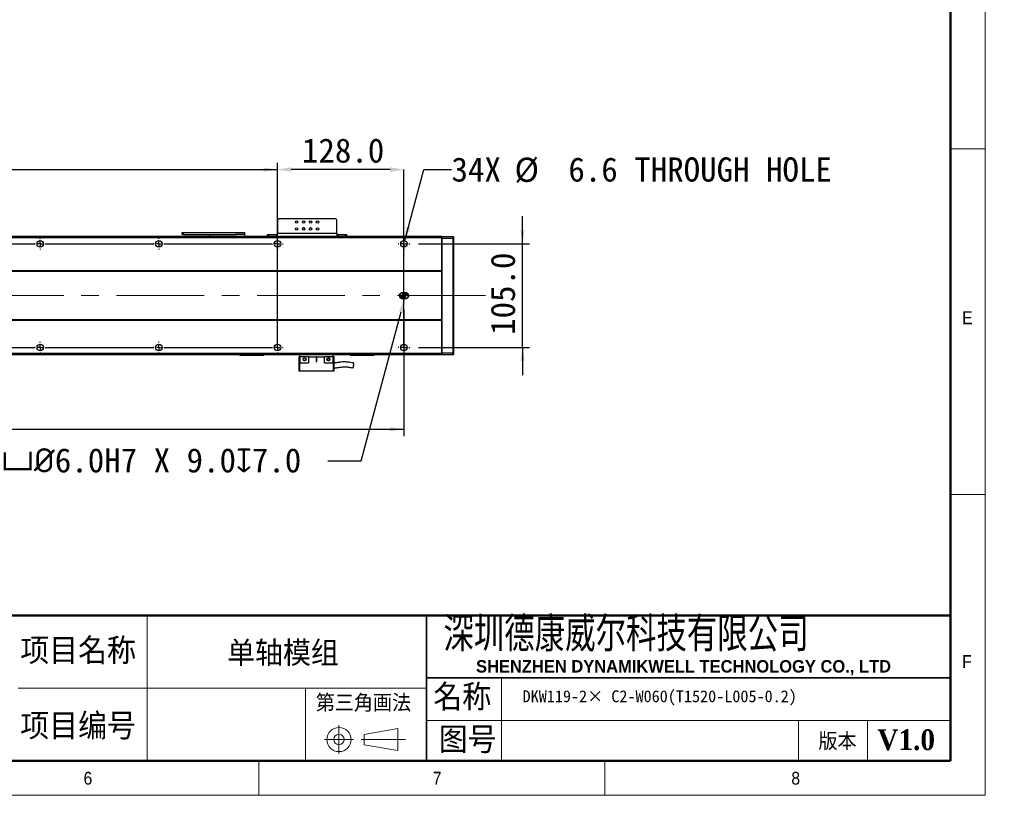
# Model space of a CAD drawing. Header units: millimetres. Extents: x 35 to 2924, y 35 to 2044.
# Tile 4 of 9: x 1928 to 2924, y 35 to 820. Entities that reach past the tile are written whole.
import ezdxf

# ---------------------------------------------------------------- set-up
doc = ezdxf.new("R2010")
doc.units = ezdxf.units.MM
doc.header["$LTSCALE"] = 7
doc.header["$PDSIZE"] = -1
doc.linetypes.add('CENTERX2', pattern=[20.32, 12.7, -2.54, 2.54, -2.54])
doc.layers.add('DIMNS', color=7, linetype='Continuous')
doc.styles.add('SLDTEXTSTYLE1', font='Gothic.ttf', dxfattribs={"width": 0.913})
doc.styles.add('SLDTEXTSTYLE2', font='timesbd.ttf', dxfattribs={"width": 0.933})
doc.styles.add('SLDTEXTSTYLE4', font='txt', dxfattribs={"bigfont": 'bigfont'})
doc.styles.add('SLDTEXTSTYLE5', font='txt', dxfattribs={"width": 0.8, "bigfont": 'bigfont'})
doc.styles.add('SLDTEXTSTYLE6', font='arialbd.ttf', dxfattribs={"width": 0.948})
doc.styles.add('SLDTEXTSTYLE7', font='timesbd.ttf', dxfattribs={"width": 0.933, "bigfont": 'bigfont'})
doc.styles.add('SLDTEXTSTYLE8', font='txt')
doc.styles.add('SLDTEXTSTYLE9', font='txt')
doc.dimstyles.new('SLDDIMSTYLE0', dxfattribs={"dimtxt": 24.5, "dimasz": 14, "dimexe": 0, "dimexo": 0.0625, "dimgap": 6.125, "dimtad": 2, "dimdec": 1, "dimrnd": 1e-09, "dimzin": 4, "dimdsep": 46, "dimtxsty": 'SLDTEXTSTYLE9', "dimsah": 1, "dimcen": 0.09, "dimadec": 0, "dimazin": 1, "dimtfac": 1, "dimtdec": 1, "dimtofl": 0, "dimtmove": 0, "dimatfit": 3, "dimfxl": 0, "dimfrac": 2, "dimtolj": 1, "dimtzin": 12, "dimarcsym": 0})
doc.dimstyles.new('SLDDIMSTYLE1', dxfattribs={"dimtxt": 24.5, "dimasz": 14, "dimexe": 0, "dimexo": 0.0625, "dimgap": 6.125, "dimtad": 2, "dimdec": 1, "dimrnd": 1e-09, "dimzin": 4, "dimdsep": 46, "dimtxsty": 'SLDTEXTSTYLE9', "dimsah": 1, "dimcen": 0.09, "dimadec": 0, "dimazin": 1, "dimtfac": 1, "dimtdec": 1, "dimtmove": 0, "dimatfit": 0, "dimfxl": 0, "dimfrac": 2, "dimtolj": 1, "dimtzin": 12, "dimarcsym": 0})
doc.dimstyles.new('SLDDIMSTYLE5', dxfattribs={"dimtxt": 24.5, "dimasz": 14, "dimexe": 0, "dimexo": 0.0625, "dimgap": 6.125, "dimtad": 0, "dimtih": 1, "dimtoh": 1, "dimdec": 1, "dimrnd": 1e-09, "dimzin": 4, "dimdsep": 46, "dimtxsty": 'SLDTEXTSTYLE9', "dimsah": 1, "dimcen": 0, "dimadec": 0, "dimazin": 1, "dimtfac": 1, "dimtdec": 1, "dimtofl": 0, "dimtmove": 0, "dimatfit": 3, "dimfxl": 0, "dimfrac": 2, "dimtolj": 1, "dimtzin": 12, "dimarcsym": 0})
doc.dimstyles.new('SLDDIMSTYLE6', dxfattribs={"dimtxt": 24.5, "dimasz": 14, "dimexe": 0, "dimexo": 0.0625, "dimgap": 6.125, "dimtad": 0, "dimtih": 1, "dimtoh": 1, "dimdec": 1, "dimrnd": 1e-09, "dimzin": 12, "dimdsep": 46, "dimtxsty": 'SLDTEXTSTYLE9', "dimsah": 1, "dimcen": 0, "dimadec": 0, "dimazin": 3, "dimtfac": 1, "dimtdec": 1, "dimtofl": 0, "dimtmove": 0, "dimatfit": 3, "dimfxl": 0, "dimfrac": 2, "dimtolj": 1, "dimtzin": 12, "dimarcsym": 0})

# ---------------------------------------------------------------- blocks, each defined once
blk = doc.blocks.new('_D_13')
at = {"layer": 'DIMNS'}
for p, q in [((380.78, 531.97), (380.78, 398.67)), ((2316.78, 526.43), (2316.78, 398.67)), ((380.78, 405.67), (2316.78, 405.67))]:
    blk.add_line(p, q, dxfattribs=at)
for points in [[(380.78, 405.67), (394.78, 403.57), (394.78, 407.77)], [(2316.78, 405.67), (2302.78, 407.77), (2302.78, 403.57)]]:
    blk.add_solid(points, dxfattribs=at)
at = {"layer": 'DIMNS', "insert": (1319.36, 437.81), "char_height": 24.5, "attachment_point": 1, "style": 'SLDTEXTSTYLE9'}
blk.add_mtext('1936.0', dxfattribs=at)
blk = doc.blocks.new('_D_14')
at = {"layer": 'DIMNS'}
for p, q in [((2436.78, 593.36), (2436.78, 621.36)), ((2331.51, 593.36), (2443.78, 593.36)), ((2436.78, 488.36), (2436.78, 593.36)), ((2331.51, 488.36), (2443.78, 488.36)), ((2436.78, 488.36), (2436.78, 460.36))]:
    blk.add_line(p, q, dxfattribs=at)
for points in [[(2436.78, 593.36), (2438.88, 607.36), (2434.68, 607.36)], [(2436.78, 488.36), (2434.68, 474.36), (2438.88, 474.36)]]:
    blk.add_solid(points, dxfattribs=at)
at = {"layer": 'DIMNS', "insert": (2404.63, 501.15), "char_height": 24.5, "attachment_point": 1, "rotation": 90, "style": 'SLDTEXTSTYLE9'}
blk.add_mtext('105.0', dxfattribs=at)
blk = doc.blocks.new('_D_16')
at = {"layer": 'Defpoints', "color": 0}
for p in [(2318.28, 540.86), (2317.5, 537.96)]:
    blk.add_point(p, dxfattribs=at)
at = {"layer": 'DIMNS', "color": 0, "lineweight": -2}
for p, q in [((2273.49, 373.72), (2313.88, 524.44)), ((2239.71, 373.72), (2273.49, 373.72))]:
    blk.add_line(p, q, dxfattribs=at)
at = {"layer": 'DIMNS', "color": 0}
blk.add_solid([(2311.63, 525.04), (2316.13, 523.83), (2317.5, 537.96)], dxfattribs=at)
at = {"layer": 'DIMNS', "color": 0, "insert": (1909.61, 386.43), "char_height": 24.5, "attachment_point": 1, "style": 'SLDTEXTSTYLE9'}
blk.add_mtext('\\A1;{\\fGDT|b0|i0|c134|p2;v\\fISOCPEUR|b0|i0|c134|p34;%%C}6.0H7 X 9.0{\\fGDT|b0|i0|c134|p2;x}7.0', dxfattribs=at)
blk = doc.blocks.new('_D_17')
at = {"layer": 'DIMNS'}
for p, q in [((2317.63, 596.55), (2336.91, 668.5)), ((2336.91, 668.5), (2364.91, 668.5))]:
    blk.add_line(p, q, dxfattribs=at)
blk.add_solid([(2317.63, 596.55), (2323.29, 609.53), (2319.23, 610.61)], dxfattribs=at)
at = {"layer": 'DIMNS', "char_height": 24.5, "attachment_point": 1, "style": 'SLDTEXTSTYLE9'}
for s, insert in [('34X ', (2364.91, 680.84)), ('%%c', (2428.68, 680.6)), (' 6.6 THROUGH HOLE', (2466.54, 680.84))]:
    blk.add_mtext(s, dxfattribs=dict(at, insert=insert))
blk = doc.blocks.new('_D_18')
at = {"layer": 'DIMNS'}
for p, q in [((508.78, 608.09), (508.78, 675.5)), ((508.78, 668.5), (2188.78, 668.5)), ((2188.78, 608.09), (2188.78, 675.5))]:
    blk.add_line(p, q, dxfattribs=at)
for points in [[(508.78, 668.5), (522.78, 666.4), (522.78, 670.6)], [(2188.78, 668.5), (2174.78, 670.6), (2174.78, 666.4)]]:
    blk.add_solid(points, dxfattribs=at)
at = {"layer": 'DIMNS', "char_height": 24.5, "attachment_point": 1, "style": 'SLDTEXTSTYLE9'}
for s, insert in [('1680.0', (1184.37, 700.64)), ('=14×120.0(PITCH)', (1280.13, 700.64))]:
    blk.add_mtext(s, dxfattribs=dict(at, insert=insert))
blk = doc.blocks.new('_D_21')
at = {"layer": 'Defpoints', "color": 0}
for p in [(2188.78, 668.5), (2188.78, 488.36), (2316.78, 488.36)]:
    blk.add_point(p, dxfattribs=at)
at = {"layer": 'DIMNS', "color": 0, "lineweight": -2}
for p, q in [((2188.78, 488.42), (2188.78, 668.5)), ((2302.78, 668.5), (2202.78, 668.5)), ((2316.78, 488.42), (2316.78, 668.5))]:
    blk.add_line(p, q, dxfattribs=at)
at = {"layer": 'DIMNS', "color": 0}
for points in [[(2202.78, 670.83), (2202.78, 666.17), (2188.78, 668.5)], [(2302.78, 670.83), (2302.78, 666.17), (2316.78, 668.5)]]:
    blk.add_solid(points, dxfattribs=at)
at = {"layer": 'DIMNS', "color": 0, "insert": (2255.23, 700.06), "char_height": 24.5, "attachment_point": 2, "style": 'SLDTEXTSTYLE9'}
blk.add_mtext('\\A1;128.0', dxfattribs=at)
blk = doc.blocks.new('SW_CENTERMARKSYMBOL_0')
at = {"layer": 'DIMNS', "color": 0}
for p, q in [((-5.08, 0), (-5.54, 0)), ((0, 0), (-2.54, 0)), ((0, 5.08), (0, 5.54)), ((0, 0), (0, 2.54)), ((0, 0), (0, -2.54)), ((0, 0), (2.54, 0)), ((5.08, 0), (5.54, 0)), ((0, -5.08), (0, -5.54))]:
    blk.add_line(p, q, dxfattribs=at)
blk = doc.blocks.new('SW_CENTERMARKSYMBOL_2')
at = {"layer": 'DIMNS', "color": 0}
for p, q in [((-125.08, 0), (-125.84, 0)), ((-120, 0), (-122.54, 0)), ((-120, 5.08), (-120, 5.84)), ((-120, 0), (-120, 2.54)), ((-120, 0), (-120, -2.54)), ((-120, 0), (-117.46, 0)), ((-114.92, 0), (-5.08, 0)), ((-5.08, 0), (-5.84, 0)), ((0, 0), (-2.54, 0)), ((0, 0), (-2.54, 0)), ((0, 5.08), (0, 5.84)), ((0, 0), (0, 2.54)), ((0, 0), (0, 2.54)), ((0, 0), (0, -2.54)), ((0, 0), (2.54, 0)), ((0, 0), (0, -2.54)), ((0, 0), (2.54, 0)), ((5.08, 0), (5.84, 0)), ((5.08, 0), (114.92, 0)), ((114.92, 0), (114.16, 0)), ((120, 0), (117.46, 0)), ((120, 0), (117.46, 0)), ((120, 0), (117.46, 0)), ((120, 5.08), (120, 5.84)), ((120, 0), (120, 2.54)), ((120, 0), (120, 2.54)), ((120, 0), (120, 2.54)), ((120, 0), (120, -2.54)), ((120, 0), (122.54, 0)), ((120, 0), (120, -2.54)), ((120, 0), (122.54, 0)), ((120, 0), (120, -2.54)), ((120, 0), (122.54, 0)), ((125.08, 0), (125.84, 0)), ((125.08, 0), (234.92, 0)), ((234.92, 0), (234.16, 0)), ((240, 0), (237.46, 0)), ((240, 0), (237.46, 0)), ((240, 0), (237.46, 0)), ((240, 0), (237.46, 0)), ((240, 5.08), (240, 5.84)), ((240, 0), (240, 2.54)), ((240, 0), (240, 2.54)), ((240, 0), (240, 2.54)), ((240, 0), (240, 2.54)), ((240, 0), (240, -2.54)), ((240, 0), (242.54, 0)), ((240, 0), (240, -2.54)), ((240, 0), (242.54, 0)), ((240, 0), (240, -2.54)), ((240, 0), (242.54, 0)), ((240, 0), (240, -2.54)), ((240, 0), (242.54, 0)), ((245.08, 0), (245.84, 0)), ((245.08, 0), (354.92, 0)), ((354.92, 0), (354.16, 0)), ((360, 0), (357.46, 0)), ((360, 0), (357.46, 0)), ((360, 0), (357.46, 0)), ((360, 0), (357.46, 0)), ((360, 0), (357.46, 0)), ((360, 5.08), (360, 5.84)), ((360, 0), (360, 2.54)), ((360, 0), (360, 2.54)), ((360, 0), (360, 2.54)), ((360, 0), (360, 2.54)), ((360, 0), (360, 2.54)), ((360, 0), (360, -2.54)), ((360, 0), (362.54, 0)), ((360, 0), (360, -2.54)), ((360, 0), (362.54, 0)), ((360, 0), (360, -2.54)), ((360, 0), (362.54, 0)), ((360, 0), (360, -2.54)), ((360, 0), (362.54, 0)), ((360, 0), (360, -2.54)), ((360, 0), (362.54, 0)), ((365.08, 0), (365.84, 0)), ((365.08, 0), (474.92, 0)), ((474.92, 0), (474.16, 0)), ((480, 0), (477.46, 0)), ((480, 0), (477.46, 0)), ((480, 0), (477.46, 0)), ((480, 0), (477.46, 0)), ((480, 0), (477.46, 0)), ((480, 0), (477.46, 0)), ((480, 5.08), (480, 5.84)), ((480, 0), (480, 2.54)), ((480, 0), (480, 2.54)), ((480, 0), (480, 2.54)), ((480, 0), (480, 2.54)), ((480, 0), (480, 2.54)), ((480, 0), (480, 2.54)), ((480, 0), (480, -2.54)), ((480, 0), (482.54, 0)), ((480, 0), (480, -2.54)), ((480, 0), (482.54, 0)), ((480, 0), (480, -2.54)), ((480, 0), (482.54, 0)), ((480, 0), (480, -2.54)), ((480, 0), (482.54, 0)), ((480, 0), (480, -2.54)), ((480, 0), (482.54, 0)), ((480, 0), (480, -2.54)), ((480, 0), (482.54, 0)), ((485.08, 0), (485.84, 0)), ((485.08, 0), (594.92, 0)), ((594.92, 0), (594.16, 0)), ((600, 0), (597.46, 0)), ((600, 0), (597.46, 0)), ((600, 0), (597.46, 0)), ((600, 0), (597.46, 0)), ((600, 0), (597.46, 0)), ((600, 0), (597.46, 0)), ((600, 0), (597.46, 0)), ((600, 5.08), (600, 5.84)), ((600, 0), (600, 2.54)), ((600, 0), (600, 2.54)), ((600, 0), (600, 2.54)), ((600, 0), (600, 2.54)), ((600, 0), (600, 2.54)), ((600, 0), (600, 2.54)), ((600, 0), (600, 2.54)), ((600, 0), (600, -2.54)), ((600, 0), (602.54, 0)), ((600, 0), (600, -2.54)), ((600, 0), (602.54, 0)), ((600, 0), (600, -2.54)), ((600, 0), (602.54, 0)), ((600, 0), (600, -2.54)), ((600, 0), (602.54, 0)), ((600, 0), (600, -2.54)), ((600, 0), (602.54, 0)), ((600, 0), (600, -2.54)), ((600, 0), (602.54, 0)), ((600, 0), (600, -2.54)), ((600, 0), (602.54, 0)), ((605.08, 0), (605.84, 0)), ((605.08, 0), (714.92, 0)), ((714.92, 0), (714.16, 0)), ((720, 0), (717.46, 0)), ((720, 0), (717.46, 0)), ((720, 0), (717.46, 0)), ((720, 0), (717.46, 0)), ((720, 0), (717.46, 0)), ((720, 0), (717.46, 0)), ((720, 0), (717.46, 0)), ((720, 0), (717.46, 0)), ((720, 5.08), (720, 5.84)), ((720, 0), (720, 2.54)), ((720, 0), (720, 2.54)), ((720, 0), (720, 2.54)), ((720, 0), (720, 2.54)), ((720, 0), (720, 2.54)), ((720, 0), (720, 2.54)), ((720, 0), (720, 2.54)), ((720, 0), (720, 2.54)), ((720, 0), (720, -2.54)), ((720, 0), (722.54, 0)), ((720, 0), (720, -2.54)), ((720, 0), (722.54, 0)), ((720, 0), (720, -2.54)), ((720, 0), (722.54, 0)), ((720, 0), (720, -2.54)), ((720, 0), (722.54, 0)), ((720, 0), (720, -2.54)), ((720, 0), (722.54, 0)), ((720, 0), (720, -2.54)), ((720, 0), (722.54, 0)), ((720, 0), (720, -2.54)), ((720, 0), (722.54, 0)), ((720, 0), (720, -2.54)), ((720, 0), (722.54, 0)), ((725.08, 0), (725.84, 0)), ((725.08, 0), (834.92, 0)), ((834.92, 0), (834.16, 0)), ((840, 0), (837.46, 0)), ((840, 0), (837.46, 0)), ((840, 0), (837.46, 0)), ((840, 0), (837.46, 0)), ((840, 0), (837.46, 0)), ((840, 0), (837.46, 0)), ((840, 0), (837.46, 0)), ((840, 5.08), (840, 5.84)), ((840, 0), (840, 2.54)), ((840, 0), (840, 2.54)), ((840, 0), (840, 2.54)), ((840, 0), (840, 2.54)), ((840, 0), (840, 2.54)), ((840, 0), (840, 2.54)), ((840, 0), (840, 2.54)), ((840, 0), (840, -2.54)), ((840, 0), (842.54, 0)), ((840, 0), (840, -2.54)), ((840, 0), (842.54, 0)), ((840, 0), (840, -2.54)), ((840, 0), (842.54, 0)), ((840, 0), (840, -2.54)), ((840, 0), (842.54, 0)), ((840, 0), (840, -2.54)), ((840, 0), (842.54, 0)), ((840, 0), (840, -2.54)), ((840, 0), (842.54, 0)), ((840, 0), (840, -2.54)), ((840, 0), (842.54, 0)), ((845.08, 0), (845.84, 0)), ((845.08, 0), (954.92, 0)), ((954.92, 0), (954.16, 0)), ((960, 0), (957.46, 0)), ((960, 0), (957.46, 0)), ((960, 0), (957.46, 0)), ((960, 0), (957.46, 0)), ((960, 0), (957.46, 0)), ((960, 0), (957.46, 0)), ((960, 5.08), (960, 5.84)), ((960, 0), (960, 2.54)), ((960, 0), (960, 2.54)), ((960, 0), (960, 2.54)), ((960, 0), (960, 2.54)), ((960, 0), (960, 2.54)), ((960, 0), (960, 2.54)), ((960, 0), (960, -2.54)), ((960, 0), (962.54, 0)), ((960, 0), (960, -2.54)), ((960, 0), (962.54, 0)), ((960, 0), (960, -2.54)), ((960, 0), (962.54, 0)), ((960, 0), (960, -2.54)), ((960, 0), (962.54, 0)), ((960, 0), (960, -2.54)), ((960, 0), (962.54, 0)), ((960, 0), (960, -2.54)), ((960, 0), (962.54, 0)), ((965.08, 0), (965.84, 0)), ((965.08, 0), (1074.92, 0)), ((1074.92, 0), (1074.16, 0)), ((1080, 0), (1077.46, 0)), ((1080, 0), (1077.46, 0)), ((1080, 0), (1077.46, 0)), ((1080, 0), (1077.46, 0)), ((1080, 0), (1077.46, 0)), ((1080, 5.08), (1080, 5.84)), ((1080, 0), (1080, 2.54)), ((1080, 0), (1080, 2.54)), ((1080, 0), (1080, 2.54)), ((1080, 0), (1080, 2.54)), ((1080, 0), (1080, 2.54)), ((1080, 0), (1080, -2.54)), ((1080, 0), (1082.54, 0)), ((1080, 0), (1080, -2.54)), ((1080, 0), (1082.54, 0)), ((1080, 0), (1080, -2.54)), ((1080, 0), (1082.54, 0)), ((1080, 0), (1080, -2.54)), ((1080, 0), (1082.54, 0)), ((1080, 0), (1080, -2.54)), ((1080, 0), (1082.54, 0)), ((1085.08, 0), (1085.84, 0)), ((1085.08, 0), (1194.92, 0)), ((1194.92, 0), (1194.16, 0)), ((1200, 0), (1197.46, 0)), ((1200, 0), (1197.46, 0)), ((1200, 0), (1197.46, 0)), ((1200, 0), (1197.46, 0)), ((1200, 5.08), (1200, 5.84)), ((1200, 0), (1200, 2.54)), ((1200, 0), (1200, 2.54)), ((1200, 0), (1200, 2.54)), ((1200, 0), (1200, 2.54)), ((1200, 0), (1200, -2.54)), ((1200, 0), (1202.54, 0)), ((1200, 0), (1200, -2.54)), ((1200, 0), (1202.54, 0)), ((1200, 0), (1200, -2.54)), ((1200, 0), (1202.54, 0)), ((1200, 0), (1200, -2.54)), ((1200, 0), (1202.54, 0)), ((1205.08, 0), (1205.84, 0)), ((1205.08, 0), (1314.92, 0)), ((1314.92, 0), (1314.16, 0)), ((1320, 0), (1317.46, 0)), ((1320, 0), (1317.46, 0)), ((1320, 0), (1317.46, 0)), ((1320, 5.08), (1320, 5.84)), ((1320, 0), (1320, 2.54)), ((1320, 0), (1320, 2.54)), ((1320, 0), (1320, 2.54)), ((1320, 0), (1320, -2.54)), ((1320, 0), (1322.54, 0)), ((1320, 0), (1320, -2.54)), ((1320, 0), (1322.54, 0)), ((1320, 0), (1320, -2.54)), ((1320, 0), (1322.54, 0)), ((1325.08, 0), (1325.84, 0)), ((1325.08, 0), (1434.92, 0)), ((1434.92, 0), (1434.16, 0)), ((1440, 0), (1437.46, 0)), ((1440, 0), (1437.46, 0)), ((1440, 5.08), (1440, 5.84)), ((1440, 0), (1440, 2.54)), ((1440, 0), (1440, 2.54)), ((1440, 0), (1440, -2.54)), ((1440, 0), (1442.54, 0)), ((1440, 0), (1440, -2.54)), ((1440, 0), (1442.54, 0)), ((1445.08, 0), (1445.84, 0)), ((1445.08, 0), (1554.92, 0)), ((1560, 0), (1557.46, 0)), ((1560, 5.08), (1560, 5.84)), ((1560, 0), (1560, 2.54)), ((1560, 0), (1560, -2.54)), ((1560, 0), (1562.54, 0)), ((1565.08, 0), (1565.84, 0)), ((-120, -5.08), (-120, -5.84)), ((0, -5.08), (0, -5.84)), ((120, -5.08), (120, -5.84)), ((240, -5.08), (240, -5.84)), ((360, -5.08), (360, -5.84)), ((480, -5.08), (480, -5.84)), ((600, -5.08), (600, -5.84)), ((720, -5.08), (720, -5.84)), ((840, -5.08), (840, -5.84)), ((960, -5.08), (960, -5.84)), ((1080, -5.08), (1080, -5.84)), ((1200, -5.08), (1200, -5.84)), ((1320, -5.08), (1320, -5.84)), ((1440, -5.08), (1440, -5.84)), ((1560, -5.08), (1560, -5.84))]:
    blk.add_line(p, q, dxfattribs=at)
blk = doc.blocks.new('SW_CENTERMARKSYMBOL_3')
at = {"layer": 'DIMNS', "color": 0}
for p, q in [((-245.08, 0), (-245.84, 0)), ((-240, 0), (-242.54, 0)), ((-240, 5.08), (-240, 5.84)), ((-240, 0), (-240, 2.54)), ((-240, 0), (-240, -2.54)), ((-240, 0), (-237.46, 0)), ((-234.92, 0), (-125.08, 0)), ((-125.08, 0), (-125.84, 0)), ((-120, 0), (-122.54, 0)), ((-120, 0), (-122.54, 0)), ((-120, 5.08), (-120, 5.84)), ((-120, 0), (-120, 2.54)), ((-120, 0), (-120, 2.54)), ((-120, 0), (-120, -2.54)), ((-120, 0), (-117.46, 0)), ((-120, 0), (-120, -2.54)), ((-120, 0), (-117.46, 0)), ((-114.92, 0), (-114.16, 0)), ((-114.92, 0), (-5.08, 0)), ((-5.08, 0), (-5.84, 0)), ((0, 0), (-2.54, 0)), ((0, 0), (-2.54, 0)), ((0, 0), (-2.54, 0)), ((0, 5.08), (0, 5.84)), ((0, 0), (0, 2.54)), ((0, 0), (0, 2.54)), ((0, 0), (0, 2.54)), ((0, 0), (0, -2.54)), ((0, 0), (2.54, 0)), ((0, 0), (0, -2.54)), ((0, 0), (2.54, 0)), ((0, 0), (0, -2.54)), ((0, 0), (2.54, 0)), ((5.08, 0), (5.84, 0)), ((5.08, 0), (114.92, 0)), ((114.92, 0), (114.16, 0)), ((120, 0), (117.46, 0)), ((120, 0), (117.46, 0)), ((120, 0), (117.46, 0)), ((120, 0), (117.46, 0)), ((120, 5.08), (120, 5.84)), ((120, 0), (120, 2.54)), ((120, 0), (120, 2.54)), ((120, 0), (120, 2.54)), ((120, 0), (120, 2.54)), ((120, 0), (120, -2.54)), ((120, 0), (122.54, 0)), ((120, 0), (120, -2.54)), ((120, 0), (122.54, 0)), ((120, 0), (120, -2.54)), ((120, 0), (122.54, 0)), ((120, 0), (120, -2.54)), ((120, 0), (122.54, 0)), ((125.08, 0), (125.84, 0)), ((125.08, 0), (234.92, 0)), ((234.92, 0), (234.16, 0)), ((240, 0), (237.46, 0)), ((240, 0), (237.46, 0)), ((240, 0), (237.46, 0)), ((240, 0), (237.46, 0)), ((240, 0), (237.46, 0)), ((240, 5.08), (240, 5.84)), ((240, 0), (240, 2.54)), ((240, 0), (240, 2.54)), ((240, 0), (240, 2.54)), ((240, 0), (240, 2.54)), ((240, 0), (240, 2.54)), ((240, 0), (240, -2.54)), ((240, 0), (242.54, 0)), ((240, 0), (240, -2.54)), ((240, 0), (242.54, 0)), ((240, 0), (240, -2.54)), ((240, 0), (242.54, 0)), ((240, 0), (240, -2.54)), ((240, 0), (242.54, 0)), ((240, 0), (240, -2.54)), ((240, 0), (242.54, 0)), ((245.08, 0), (245.84, 0)), ((245.08, 0), (354.92, 0)), ((354.92, 0), (354.16, 0)), ((360, 0), (357.46, 0)), ((360, 0), (357.46, 0)), ((360, 0), (357.46, 0)), ((360, 0), (357.46, 0)), ((360, 0), (357.46, 0)), ((360, 0), (357.46, 0)), ((360, 5.08), (360, 5.84)), ((360, 0), (360, 2.54)), ((360, 0), (360, 2.54)), ((360, 0), (360, 2.54)), ((360, 0), (360, 2.54)), ((360, 0), (360, 2.54)), ((360, 0), (360, 2.54)), ((360, 0), (360, -2.54)), ((360, 0), (362.54, 0)), ((360, 0), (360, -2.54)), ((360, 0), (362.54, 0)), ((360, 0), (360, -2.54)), ((360, 0), (362.54, 0)), ((360, 0), (360, -2.54)), ((360, 0), (362.54, 0)), ((360, 0), (360, -2.54)), ((360, 0), (362.54, 0)), ((360, 0), (360, -2.54)), ((360, 0), (362.54, 0)), ((365.08, 0), (365.84, 0)), ((365.08, 0), (474.92, 0)), ((474.92, 0), (474.16, 0)), ((480, 0), (477.46, 0)), ((480, 0), (477.46, 0)), ((480, 0), (477.46, 0)), ((480, 0), (477.46, 0)), ((480, 0), (477.46, 0)), ((480, 0), (477.46, 0)), ((480, 0), (477.46, 0)), ((480, 5.08), (480, 5.84)), ((480, 0), (480, 2.54)), ((480, 0), (480, 2.54)), ((480, 0), (480, 2.54)), ((480, 0), (480, 2.54)), ((480, 0), (480, 2.54)), ((480, 0), (480, 2.54)), ((480, 0), (480, 2.54)), ((480, 0), (480, -2.54)), ((480, 0), (482.54, 0)), ((480, 0), (480, -2.54)), ((480, 0), (482.54, 0)), ((480, 0), (480, -2.54)), ((480, 0), (482.54, 0)), ((480, 0), (480, -2.54)), ((480, 0), (482.54, 0)), ((480, 0), (480, -2.54)), ((480, 0), (482.54, 0)), ((480, 0), (480, -2.54)), ((480, 0), (482.54, 0)), ((480, 0), (480, -2.54)), ((480, 0), (482.54, 0)), ((485.08, 0), (485.84, 0)), ((485.08, 0), (594.92, 0)), ((594.92, 0), (594.16, 0)), ((600, 0), (597.46, 0)), ((600, 0), (597.46, 0)), ((600, 0), (597.46, 0)), ((600, 0), (597.46, 0)), ((600, 0), (597.46, 0)), ((600, 0), (597.46, 0)), ((600, 0), (597.46, 0)), ((600, 0), (597.46, 0)), ((600, 5.08), (600, 5.84)), ((600, 0), (600, 2.54)), ((600, 0), (600, 2.54)), ((600, 0), (600, 2.54)), ((600, 0), (600, 2.54)), ((600, 0), (600, 2.54)), ((600, 0), (600, 2.54)), ((600, 0), (600, 2.54)), ((600, 0), (600, 2.54)), ((600, 0), (600, -2.54)), ((600, 0), (602.54, 0)), ((600, 0), (600, -2.54)), ((600, 0), (602.54, 0)), ((600, 0), (600, -2.54)), ((600, 0), (602.54, 0)), ((600, 0), (600, -2.54)), ((600, 0), (602.54, 0)), ((600, 0), (600, -2.54)), ((600, 0), (602.54, 0)), ((600, 0), (600, -2.54)), ((600, 0), (602.54, 0)), ((600, 0), (600, -2.54)), ((600, 0), (602.54, 0)), ((600, 0), (600, -2.54)), ((600, 0), (602.54, 0)), ((605.08, 0), (605.84, 0)), ((605.08, 0), (714.92, 0)), ((714.92, 0), (714.16, 0)), ((720, 0), (717.46, 0)), ((720, 0), (717.46, 0)), ((720, 0), (717.46, 0)), ((720, 0), (717.46, 0)), ((720, 0), (717.46, 0)), ((720, 0), (717.46, 0)), ((720, 0), (717.46, 0)), ((720, 5.08), (720, 5.84)), ((720, 0), (720, 2.54)), ((720, 0), (720, 2.54)), ((720, 0), (720, 2.54)), ((720, 0), (720, 2.54)), ((720, 0), (720, 2.54)), ((720, 0), (720, 2.54)), ((720, 0), (720, 2.54)), ((720, 0), (720, -2.54)), ((720, 0), (722.54, 0)), ((720, 0), (720, -2.54)), ((720, 0), (722.54, 0)), ((720, 0), (720, -2.54)), ((720, 0), (722.54, 0)), ((720, 0), (720, -2.54)), ((720, 0), (722.54, 0)), ((720, 0), (720, -2.54)), ((720, 0), (722.54, 0)), ((720, 0), (720, -2.54)), ((720, 0), (722.54, 0)), ((720, 0), (720, -2.54)), ((720, 0), (722.54, 0)), ((725.08, 0), (725.84, 0)), ((725.08, 0), (834.92, 0)), ((834.92, 0), (834.16, 0)), ((840, 0), (837.46, 0)), ((840, 0), (837.46, 0)), ((840, 0), (837.46, 0)), ((840, 0), (837.46, 0)), ((840, 0), (837.46, 0)), ((840, 0), (837.46, 0)), ((840, 5.08), (840, 5.84)), ((840, 0), (840, 2.54)), ((840, 0), (840, 2.54)), ((840, 0), (840, 2.54)), ((840, 0), (840, 2.54)), ((840, 0), (840, 2.54)), ((840, 0), (840, 2.54)), ((840, 0), (840, -2.54)), ((840, 0), (842.54, 0)), ((840, 0), (840, -2.54)), ((840, 0), (842.54, 0)), ((840, 0), (840, -2.54)), ((840, 0), (842.54, 0)), ((840, 0), (840, -2.54)), ((840, 0), (842.54, 0)), ((840, 0), (840, -2.54)), ((840, 0), (842.54, 0)), ((840, 0), (840, -2.54)), ((840, 0), (842.54, 0)), ((845.08, 0), (845.84, 0)), ((845.08, 0), (954.92, 0)), ((954.92, 0), (954.16, 0)), ((960, 0), (957.46, 0)), ((960, 0), (957.46, 0)), ((960, 0), (957.46, 0)), ((960, 0), (957.46, 0)), ((960, 0), (957.46, 0)), ((960, 5.08), (960, 5.84)), ((960, 0), (960, 2.54)), ((960, 0), (960, 2.54)), ((960, 0), (960, 2.54)), ((960, 0), (960, 2.54)), ((960, 0), (960, 2.54)), ((960, 0), (960, -2.54)), ((960, 0), (962.54, 0)), ((960, 0), (960, -2.54)), ((960, 0), (962.54, 0)), ((960, 0), (960, -2.54)), ((960, 0), (962.54, 0)), ((960, 0), (960, -2.54)), ((960, 0), (962.54, 0)), ((960, 0), (960, -2.54)), ((960, 0), (962.54, 0)), ((965.08, 0), (965.84, 0)), ((965.08, 0), (1074.92, 0)), ((1074.92, 0), (1074.16, 0)), ((1080, 0), (1077.46, 0)), ((1080, 0), (1077.46, 0)), ((1080, 0), (1077.46, 0)), ((1080, 0), (1077.46, 0)), ((1080, 5.08), (1080, 5.84)), ((1080, 0), (1080, 2.54)), ((1080, 0), (1080, 2.54)), ((1080, 0), (1080, 2.54)), ((1080, 0), (1080, 2.54)), ((1080, 0), (1080, -2.54)), ((1080, 0), (1082.54, 0)), ((1080, 0), (1080, -2.54)), ((1080, 0), (1082.54, 0)), ((1080, 0), (1080, -2.54)), ((1080, 0), (1082.54, 0)), ((1080, 0), (1080, -2.54)), ((1080, 0), (1082.54, 0)), ((1085.08, 0), (1085.84, 0)), ((1085.08, 0), (1194.92, 0)), ((1194.92, 0), (1194.16, 0)), ((1200, 0), (1197.46, 0)), ((1200, 0), (1197.46, 0)), ((1200, 0), (1197.46, 0)), ((1200, 5.08), (1200, 5.84)), ((1200, 0), (1200, 2.54)), ((1200, 0), (1200, 2.54)), ((1200, 0), (1200, 2.54)), ((1200, 0), (1200, -2.54)), ((1200, 0), (1202.54, 0)), ((1200, 0), (1200, -2.54)), ((1200, 0), (1202.54, 0)), ((1200, 0), (1200, -2.54)), ((1200, 0), (1202.54, 0)), ((1205.08, 0), (1205.84, 0)), ((1205.08, 0), (1314.92, 0)), ((1314.92, 0), (1314.16, 0)), ((1320, 0), (1317.46, 0)), ((1320, 0), (1317.46, 0)), ((1320, 5.08), (1320, 5.84)), ((1320, 0), (1320, 2.54)), ((1320, 0), (1320, 2.54)), ((1320, 0), (1320, -2.54)), ((1320, 0), (1322.54, 0)), ((1320, 0), (1320, -2.54)), ((1320, 0), (1322.54, 0)), ((1325.08, 0), (1325.84, 0)), ((1325.08, 0), (1434.92, 0)), ((1440, 0), (1437.46, 0)), ((1440, 5.08), (1440, 5.84)), ((1440, 0), (1440, 2.54)), ((1440, 0), (1440, -2.54)), ((1440, 0), (1442.54, 0)), ((1445.08, 0), (1445.84, 0)), ((-240, -5.08), (-240, -5.84)), ((-120, -5.08), (-120, -5.84)), ((0, -5.08), (0, -5.84)), ((120, -5.08), (120, -5.84)), ((240, -5.08), (240, -5.84)), ((360, -5.08), (360, -5.84)), ((480, -5.08), (480, -5.84)), ((600, -5.08), (600, -5.84)), ((720, -5.08), (720, -5.84)), ((840, -5.08), (840, -5.84)), ((960, -5.08), (960, -5.84)), ((1080, -5.08), (1080, -5.84)), ((1200, -5.08), (1200, -5.84)), ((1320, -5.08), (1320, -5.84)), ((1440, -5.08), (1440, -5.84))]:
    blk.add_line(p, q, dxfattribs=at)
blk = doc.blocks.new('SW_CENTERMARKSYMBOL_4')
at = {"layer": 'DIMNS', "color": 0}
for p, q in [((-5.08, 0), (-5.84, 0)), ((0, 0), (-2.54, 0)), ((0, 5.08), (0, 5.84)), ((0, 0), (0, 2.54)), ((0, 0), (0, -2.54)), ((0, 0), (2.54, 0)), ((5.08, 0), (5.84, 0)), ((0, -5.08), (0, -5.84))]:
    blk.add_line(p, q, dxfattribs=at)
blk = doc.blocks.new('SW_CENTERMARKSYMBOL_5')
at = {"layer": 'DIMNS', "color": 0}
for p, q in [((-5.08, 0), (-5.84, 0)), ((0, 0), (-2.54, 0)), ((0, 5.08), (0, 5.84)), ((0, 0), (0, 2.54)), ((0, 0), (0, -2.54)), ((0, 0), (2.54, 0)), ((5.08, 0), (5.84, 0)), ((0, -5.08), (0, -5.84))]:
    blk.add_line(p, q, dxfattribs=at)
blk = doc.blocks.new('SW_DOWELSYMBOL_1')
at = {"linetype": 'Continuous', "lineweight": 18}
h = blk.add_hatch(color=0, dxfattribs=at)
edge = h.paths.add_edge_path(flags=0)
edge.add_arc((0, 0), 3, 180, 270)
edge.add_line((0, -3), (0, 0))
edge.add_line((0, 0), (-3, 0))
h = blk.add_hatch(color=0, dxfattribs=at)
edge = h.paths.add_edge_path(flags=0)
edge.add_arc((0, 0), 3, 0, 90)
edge.add_line((0, 3), (0, 0))
edge.add_line((0, 0), (3, 0))
at = {"layer": 'DIMNS', "color": 0}
blk.add_circle((0, 0), 3, dxfattribs=at)
blk = doc.blocks.new('SW_DOWELSYMBOL_2')
at = {"linetype": 'Continuous', "lineweight": 18}
h = blk.add_hatch(color=0, dxfattribs=at)
edge = h.paths.add_edge_path(flags=0)
edge.add_arc((0, 0), 3, 180, 270)
edge.add_line((0, -3), (0, 0))
edge.add_line((0, 0), (-3, 0))
h = blk.add_hatch(color=0, dxfattribs=at)
edge = h.paths.add_edge_path(flags=0)
edge.add_arc((0, 0), 3, 0, 90)
edge.add_line((0, 3), (0, 0))
edge.add_line((0, 0), (3, 0))
at = {"layer": 'DIMNS', "color": 0}
blk.add_circle((0, 0), 3, dxfattribs=at)

msp = doc.modelspace()

# ---------------------------------------------------------------- linework, layer by layer
at = {"color": 7, "linetype": 'Continuous', "lineweight": 18}
for p, q in [((2905, 35), (2905, 2044)), ((2870, 2009), (2870, 70)), ((2870, 689.5), (2905, 689.5)), ((2870, 339.5), (2905, 339.5)), ((2056.78, 217), (2056.78, 70)), ((2415.65, 154), (2415.65, 70)), ((1926.29, 143.5), (2339.76, 143.5)), ((2217.1, 143.5), (2217.1, 70)), ((2339.76, 110.88), (2870, 110.88)), ((2716, 110.88), (2716, 70)), ((2786, 110.88), (2786, 70)), ((2251.06, 106.04), (2251.06, 77.44)), ((2276.67, 96.73), (2310.66, 102.61)), ((2310.66, 102.61), (2310.66, 80.22)), ((2236.5, 91.48), (2265.91, 91.48)), ((2273.64, 91.48), (2318.36, 91.48)), ((2276.67, 86.23), (2276.67, 96.73)), ((2276.67, 86.23), (2310.66, 80.22)), ((70, 70), (2870, 70)), ((861, 70), (2870, 70)), ((2170, 35), (2170, 70)), ((2520, 70), (2520, 35)), ((35, 35), (2905, 35))]:
    msp.add_line(p, q, dxfattribs=at)
at = {"color": 7, "linetype": 'Continuous', "lineweight": 50}
for p, q in [((2870, 2009), (2870, 70)), ((2870, 217), (1281, 217)), ((70, 70), (2870, 70))]:
    msp.add_line(p, q, dxfattribs=at)
at = {"color": 7, "linetype": 'Continuous', "lineweight": 25}
for p, q in [((2189.78, 618.66), (2188.78, 617.66)), ((2247.78, 618.66), (2189.78, 618.66)), ((2248.78, 617.66), (2247.78, 618.66)), ((2188.78, 617.66), (2188.78, 603.86)), ((2248.78, 603.86), (2248.78, 617.66)), ((2354.78, 600.86), (342.78, 600.86)), ((2354.78, 600.36), (342.78, 600.36)), ((2354.78, 599.36), (342.78, 599.36)), ((2092.28, 602.86), (2092.28, 604.86)), ((2092.28, 604.86), (2093.28, 604.86)), ((2093.28, 602.86), (2092.28, 602.86)), ((2093.28, 604.86), (2093.28, 602.86)), ((2093.28, 604.86), (2147.28, 604.86)), ((2093.28, 602.86), (2147.28, 602.86)), ((2120.28, 601.03), (2120.28, 602.86)), ((2120.28, 601.03), (2155.28, 601.03)), ((2120.28, 600.86), (2120.28, 601.03)), ((2147.28, 602.86), (2147.28, 604.86)), ((2147.28, 604.86), (2155.28, 604.86)), ((2155.28, 602.86), (2147.28, 602.86)), ((2155.28, 604.86), (2155.28, 602.86)), ((2155.28, 602.86), (2155.28, 601.03)), ((2155.28, 601.03), (2155.28, 600.86)), ((2178.78, 600.86), (2178.78, 602.86)), ((2178.78, 602.86), (2179.78, 602.86)), ((2179.78, 602.86), (2179.78, 600.86)), ((2179.78, 602.86), (2187.78, 602.86)), ((2187.78, 602.86), (2187.78, 600.86)), ((2188.78, 602.86), (2187.78, 602.86)), ((2188.78, 600.86), (2188.78, 603.86)), ((2248.78, 603.86), (2188.78, 603.86)), ((2248.78, 603.86), (2248.78, 600.86)), ((2249.78, 602.86), (2248.78, 602.86)), ((2249.78, 602.86), (2249.78, 600.86)), ((2249.78, 602.86), (2257.78, 602.86)), ((2257.78, 600.86), (2257.78, 602.86)), ((2257.78, 602.86), (2258.78, 602.86)), ((2258.78, 602.86), (2258.78, 600.86)), ((2354.78, 600.56), (2355.08, 600.86)), ((2354.78, 600.86), (2354.78, 600.56)), ((2354.78, 600.36), (2354.78, 600.56)), ((2354.78, 600.36), (2354.78, 599.36)), ((2354.78, 599.36), (2354.78, 565.86)), ((2354.78, 598.73), (2355.08, 598.86)), ((2355.08, 600.86), (2355.08, 598.86)), ((2355.08, 600.86), (2366.48, 600.86)), ((2355.08, 598.86), (2355.08, 482.86)), ((2366.48, 598.86), (2355.08, 598.86)), ((2366.48, 598.86), (2366.48, 600.86)), ((2366.78, 600.56), (2366.48, 600.86)), ((2366.48, 482.86), (2366.48, 598.86)), ((2366.78, 598.73), (2366.48, 598.86)), ((2366.78, 600.56), (2366.78, 598.73)), ((2366.78, 598.73), (2366.78, 482.98)), ((2354.78, 565.86), (342.78, 565.86)), ((2354.78, 565.36), (342.78, 565.36)), ((2354.78, 565.86), (2354.78, 565.36)), ((2354.78, 565.36), (2354.78, 516.36)), ((2318.28, 543.86), (2315.28, 543.86)), ((2315.28, 537.86), (2318.28, 537.86)), ((2354.78, 516.36), (342.78, 516.36)), ((2354.78, 515.86), (342.78, 515.86)), ((2354.78, 516.36), (2354.78, 515.86)), ((2354.78, 515.86), (2354.78, 482.36)), ((2354.78, 482.36), (342.78, 482.36)), ((2354.78, 481.36), (342.78, 481.36)), ((2354.78, 480.86), (342.78, 480.86)), ((2150.78, 480.66), (2150.78, 480.86)), ((2150.78, 480.66), (2151.08, 480.36)), ((2150.78, 480.66), (2151.78, 480.66)), ((2151.9, 480.36), (2151.08, 480.36)), ((2151.78, 480.86), (2151.78, 480.66)), ((2151.9, 480.36), (2151.78, 480.66)), ((2151.78, 480.66), (2173.78, 480.66)), ((2173.65, 480.36), (2151.9, 480.36)), ((2173.65, 480.36), (2173.78, 480.66)), ((2174.48, 480.36), (2173.65, 480.36)), ((2173.78, 480.66), (2173.78, 480.86)), ((2173.78, 480.66), (2174.78, 480.66)), ((2174.48, 480.36), (2174.78, 480.66)), ((2174.78, 480.86), (2174.78, 480.66)), ((2210.28, 478.96), (2210.28, 464.56)), ((2211.48, 478.96), (2210.28, 478.96)), ((2211.28, 478.96), (2211.28, 480.86)), ((2211.48, 478.96), (2211.48, 472.96)), ((2220.28, 478.96), (2211.48, 478.96)), ((2220.28, 478.96), (2220.28, 472.96)), ((2220.28, 478.96), (2228.03, 478.96)), ((2228.53, 478.96), (2228.03, 478.96)), ((2228.03, 478.96), (2228.03, 474.21)), ((2228.53, 478.96), (2236.28, 478.96)), ((2228.53, 474.21), (2228.53, 478.96)), ((2236.28, 472.96), (2236.28, 478.96)), ((2245.08, 478.96), (2236.28, 478.96)), ((2245.08, 472.96), (2245.08, 478.96)), ((2246.28, 478.96), (2245.08, 478.96)), ((2245.28, 478.96), (2245.28, 480.86)), ((2246.28, 464.56), (2246.28, 478.96)), ((2262.78, 480.66), (2262.78, 480.86)), ((2262.78, 480.66), (2263.08, 480.36)), ((2262.78, 480.66), (2263.78, 480.66)), ((2263.9, 480.36), (2263.08, 480.36)), ((2263.78, 480.86), (2263.78, 480.66)), ((2263.9, 480.36), (2263.78, 480.66)), ((2263.78, 480.66), (2285.78, 480.66)), ((2285.65, 480.36), (2263.9, 480.36)), ((2285.65, 480.36), (2285.78, 480.66)), ((2286.48, 480.36), (2285.65, 480.36)), ((2285.78, 480.66), (2285.78, 480.86)), ((2285.78, 480.66), (2286.78, 480.66)), ((2286.48, 480.36), (2286.78, 480.66)), ((2286.78, 480.86), (2286.78, 480.66)), ((2354.78, 482.98), (2355.08, 482.86)), ((2354.78, 482.36), (2354.78, 481.36)), ((2354.78, 481.16), (2354.78, 481.36)), ((2354.78, 481.16), (2355.08, 480.86)), ((2354.78, 481.16), (2354.78, 480.86)), ((2355.08, 482.86), (2355.08, 480.86)), ((2355.08, 482.86), (2366.48, 482.86)), ((2366.48, 480.86), (2355.08, 480.86)), ((2366.78, 482.98), (2366.48, 482.86)), ((2366.48, 480.86), (2366.48, 482.86)), ((2366.78, 481.16), (2366.48, 480.86)), ((2366.78, 482.98), (2366.78, 481.16)), ((2211.48, 472.96), (2211.28, 472.96)), ((2211.28, 464.56), (2211.28, 472.96)), ((2211.48, 472.96), (2220.28, 472.96)), ((2236.28, 472.96), (2245.08, 472.96)), ((2241.29, 477.01), (2241.42, 476.61)), ((2245.28, 472.96), (2245.08, 472.96)), ((2245.28, 472.96), (2245.28, 464.56)), ((2211.28, 464.56), (2210.28, 464.56)), ((2245.28, 464.56), (2211.28, 464.56)), ((2225.28, 464.56), (2225.28, 464.36)), ((2225.96, 464.36), (2225.28, 464.36)), ((2231.28, 464.36), (2225.96, 464.36)), ((2231.28, 464.36), (2231.28, 464.56)), ((2246.28, 464.56), (2245.28, 464.56))]:
    msp.add_line(p, q, dxfattribs=at)
at = {"color": 8, "linetype": 'Continuous', "lineweight": 25}
for p, q in [((2216.03, 609.36), (2214.53, 609.36)), ((2223.03, 609.36), (2221.53, 609.36))]:
    msp.add_line(p, q, dxfattribs=at)
at = {"color": 7, "linetype": 'Continuous', "lineweight": 35}
for p, q in [((2339.76, 217), (2339.76, 70)), ((2339.76, 154), (2870, 154))]:
    msp.add_line(p, q, dxfattribs=at)
at = {"color": 7, "linetype": 'Continuous', "lineweight": 25}
for centre, radius in [((2208.28, 615.36), 1.25), ((2208.28, 608.36), 1.25), ((2215.28, 615.36), 1.25), ((2215.28, 608.36), 1.25), ((2222.28, 615.36), 1.25), ((2222.28, 608.36), 1.25), ((2229.28, 615.36), 1.25), ((2229.28, 608.36), 1.25), ((1948.78, 593.36), 3.3), ((2068.78, 593.36), 3.3), ((2188.78, 593.36), 3.3), ((2316.78, 593.36), 3.3), ((1948.78, 488.36), 3.3), ((2068.78, 488.36), 3.3), ((2188.78, 488.36), 3.3), ((2316.78, 488.36), 3.3), ((2216.28, 476.46), 1.6), ((2240.28, 476.46), 1.6)]:
    msp.add_circle(centre, radius, dxfattribs=at)
at = {"color": 7, "linetype": 'Continuous', "lineweight": 18}
for radius in [12.25, 5.25]:
    msp.add_circle((2251.06, 91.48), radius, dxfattribs=at)
at = {"color": 7, "linetype": 'Continuous', "lineweight": 25}
for centre, radius, start, end in [((2315.28, 540.86), 3, 90, 270), ((2318.28, 540.86), 3, 270, 90), ((2228.28, 474.21), 0.25, 180, 0)]:
    msp.add_arc(centre, radius, start, end, dxfattribs=at)
for points, knots in [([(2217.42, 476.61), (2217.44, 476.48), (2217.48, 476.22), (2217.37, 475.83), (2217.15, 475.48), (2216.81, 475.22), (2216.39, 475.07), (2215.94, 475.06), (2215.5, 475.19), (2215.27, 475.37), (2215.16, 475.46)], [0, 0, 0, 0, 0.11474, 0.230603, 0.350933, 0.475832, 0.605468, 0.739399, 0.87757, 1, 1, 1, 1]), ([(2216.26, 477.76), (2216.4, 477.73), (2216.69, 477.68), (2217.04, 477.42), (2217.22, 477.18), (2217.28, 477.03), (2217.29, 477.01)], [0, 0, 0, 0, 0.322365, 0.643224, 0.951836, 1, 1, 1, 1]), ([(2240.28, 477.61), (2240.16, 477.6), (2239.93, 477.58), (2239.61, 477.42), (2239.36, 477.18), (2239.19, 476.87), (2239.11, 476.53), (2239.15, 476.18), (2239.28, 475.85), (2239.51, 475.58), (2239.8, 475.39), (2240.14, 475.3), (2240.5, 475.31), (2240.83, 475.43), (2241.11, 475.64), (2241.32, 475.92), (2241.43, 476.26), (2241.42, 476.49), (2241.42, 476.61)], [0, 0, 0, 0, 0.062492, 0.125007, 0.187495, 0.249993, 0.312496, 0.374997, 0.437498, 0.499993, 0.562495, 0.624991, 0.687497, 0.749992, 0.812498, 0.874996, 0.937499, 1, 1, 1, 1]), ([(2241.42, 476.61), (2241.44, 476.48), (2241.48, 476.22), (2241.37, 475.83), (2241.15, 475.48), (2240.81, 475.22), (2240.39, 475.07), (2239.94, 475.06), (2239.5, 475.19), (2239.27, 475.37), (2239.16, 475.46)], [0, 0, 0, 0, 0.114738, 0.230589, 0.350916, 0.475813, 0.605446, 0.73941, 0.877543, 1, 1, 1, 1]), ([(2240.26, 477.76), (2240.4, 477.73), (2240.69, 477.68), (2241.04, 477.42), (2241.22, 477.18), (2241.28, 477.03), (2241.29, 477.01)], [0, 0, 0, 0, 0.322294, 0.643242, 0.951869, 1, 1, 1, 1]), ([(2265.59, 472.75), (2264.62, 472.91), (2262.81, 473.19), (2260.34, 473.58), (2258.28, 473.75), (2256.43, 473.79), (2254.4, 473.71), (2252.57, 473.5), (2251.05, 473.28), (2250.04, 473.13), (2249, 472.98), (2247.94, 472.86), (2247.02, 472.78), (2246.47, 472.82), (2246.28, 472.83)], [0, 0, 0, 0, 0.155776, 0.290789, 0.39677, 0.474994, 0.573589, 0.70475, 0.754692, 0.80709, 0.86121, 0.915955, 0.970407, 1, 1, 1, 1]), ([(2246.28, 467.84), (2246.51, 467.83), (2247.23, 467.81), (2248.38, 467.9), (2250.06, 468.09), (2251.76, 468.36), (2253.43, 468.59), (2254.88, 468.73), (2256.57, 468.82), (2258.48, 468.76), (2260.52, 468.53), (2262.63, 468.17), (2264.17, 467.94), (2265.02, 467.81)], [0, 0, 0, 0, 0.036864, 0.11254, 0.178519, 0.302806, 0.384272, 0.444526, 0.530283, 0.647336, 0.744748, 0.860354, 1, 1, 1, 1]), ([(2265.03, 467.85), (2265.06, 467.84), (2265.16, 467.8), (2265.35, 468.07), (2265.57, 468.56), (2265.75, 469.26), (2265.89, 470.07), (2265.97, 470.91), (2265.98, 471.69), (2265.9, 472.3), (2265.77, 472.69), (2265.65, 472.72), (2265.59, 472.73)], [0, 0, 0, 0, 0.0574076, 0.1630255, 0.2664669, 0.369978, 0.4747875, 0.581585, 0.6902319, 0.799776, 0.9088163, 1, 1, 1, 1])]:
    msp.add_open_spline(points, degree=3, knots=knots, dxfattribs=at)
at = {"layer": 'DIMNS', "linetype": 'CENTERX2', "lineweight": 18}
msp.add_line((2399.23, 540.86), (298.33, 540.86), dxfattribs=at)

# ---------------------------------------------------------------- block references
at = {"layer": 'DIMNS'}
for name, p in [('SW_CENTERMARKSYMBOL_3', (748.78, 593.36)), ('SW_CENTERMARKSYMBOL_4', (2316.78, 593.36)), ('SW_CENTERMARKSYMBOL_0', (2316.78, 540.86)), ('SW_DOWELSYMBOL_1', (2315.28, 540.86)), ('SW_DOWELSYMBOL_2', (2318.28, 540.86)), ('SW_CENTERMARKSYMBOL_2', (628.78, 488.36)), ('SW_CENTERMARKSYMBOL_5', (2316.78, 488.36))]:
    msp.add_blockref(name, p, dxfattribs=at)

# ---------------------------------------------------------------- texts
at = {"color": 7, "linetype": 'Continuous', "lineweight": 0}
for s, insert, char_height, attachment_point, style in [('E', (2881.67, 524.92), 12.96, 1, 'SLDTEXTSTYLE1'), ('深圳德康威尔科技有限公司', (2356.71, 215.63), 35, 1, 'SLDTEXTSTYLE5'), ('项目名称', (1928.53, 194.38), 26.6, 1, 'SLDTEXTSTYLE4'), ('{\\fSimSun|b1|i0|c134|p2;单轴模组}', (2137.77, 190.67), 22.225, 1, 'SLDTEXTSTYLE7'), ('SHENZHEN DYNAMIKWELL TECHNOLOGY CO., LTD', (2389.8, 171.89), 12.6, 1, 'SLDTEXTSTYLE6'), ('F', (2881.67, 176.95), 12.96, 1, 'SLDTEXTSTYLE1'), ('名称', (2346.56, 147.46), 26.6, 1, 'SLDTEXTSTYLE4'), ('项目编号', (1928.53, 118.1), 26.6, 1, 'SLDTEXTSTYLE4'), ('图号', (2352.02, 104.28), 26.6, 1, 'SLDTEXTSTYLE4'), ('版本', (2736.3, 98.31), 17.5, 1, 'SLDTEXTSTYLE4'), ('V1.0', (2825.07, 101.8), 21, 2, 'SLDTEXTSTYLE2'), ('6', (1992.6, 58.78), 12.96, 1, 'SLDTEXTSTYLE1'), ('7', (2346.02, 58.78), 12.96, 1, 'SLDTEXTSTYLE1'), ('8', (2708.84, 58.78), 12.96, 1, 'SLDTEXTSTYLE1')]:
    msp.add_mtext(s, dxfattribs=dict(at, insert=insert, char_height=char_height, attachment_point=attachment_point, style=style))
at = {"layer": 'DIMNS', "color": 7, "insert": (2227.7, 137.1), "char_height": 17.5, "attachment_point": 1, "style": 'SLDTEXTSTYLE4'}
msp.add_mtext('第三角画法', dxfattribs=at)
at = {"layer": 'DIMNS', "insert": (2436.87, 141.28), "char_height": 12, "attachment_point": 1, "style": 'SLDTEXTSTYLE8'}
msp.add_mtext('DKW119-2{\\fSimSun|b0|i0|c134|p2;× }C2-W060(T1520-L005-0.2)', dxfattribs=at)

# ---------------------------------------------------------------- dimensions: what is measured, and where the dimension line sits
at = {"layer": 'DIMNS'}
dim = msp.add_linear_dim(base=(2188.78, 668.5), p1=(508.78, 599.2), p2=(2188.78, 599.2), text='<>=14×120.0(PITCH)', dimstyle='SLDDIMSTYLE0', dxfattribs=at)
dim.commit()
dim.dimension.update_dxf_attribs({"geometry": '_D_18', "text_midpoint": (1365.52, 668.5), "dimtype": 160})
for base, p1, p2, dimstyle, picture, middle in [((2188.78, 668.5), (2316.78, 488.36), (2188.78, 488.36), 'SLDDIMSTYLE1', '_D_21', (2255.23, 668.5)), ((2316.78, 405.67), (380.78, 540.86), (2316.78, 535.32), 'SLDDIMSTYLE0', '_D_13', (1367.23, 405.67))]:
    dim = msp.add_linear_dim(base=base, p1=p1, p2=p2, dimstyle=dimstyle, dxfattribs=at)
    dim.commit()
    dim.dimension.update_dxf_attribs({"geometry": picture, "text_midpoint": middle, "dimtype": 160})
dim = msp.add_diameter_dim_2p(p1=(2315.92, 590.17), p2=(2317.63, 596.55), text='34X <> THROUGH HOLE\\P', dimstyle='SLDDIMSTYLE6', dxfattribs=at)
dim.commit()
dim.dimension.update_dxf_attribs({"geometry": '_D_17', "text_midpoint": (2567.08, 668.5), "dimtype": 163})
dim = msp.add_linear_dim(base=(2436.78, 593.36), p1=(2322.62, 488.36), p2=(2322.62, 593.36), angle=90, dimstyle='SLDDIMSTYLE1', dxfattribs=at)
dim.commit()
dim.dimension.update_dxf_attribs({"geometry": '_D_14', "text_midpoint": (2436.78, 540.18), "dimtype": 160})
dim = msp.add_radius_dim(center=(2318.28, 540.86), mpoint=(2317.5, 537.96), text='{\\fGDT|b0|i0|c134|p2;v\\fISOCPEUR|b0|i0|c134|p34;%%C}6.0H7 X 9.0{\\fGDT|b0|i0|c134|p2;x}7.0', dimstyle='SLDDIMSTYLE5', override={"dimpost": '<>'}, dxfattribs=at)
dim.commit()
dim.dimension.update_dxf_attribs({"geometry": '_D_16', "text_midpoint": (2071.59, 373.72), "dimtype": 164})

doc.saveas('drawing.dxf')
